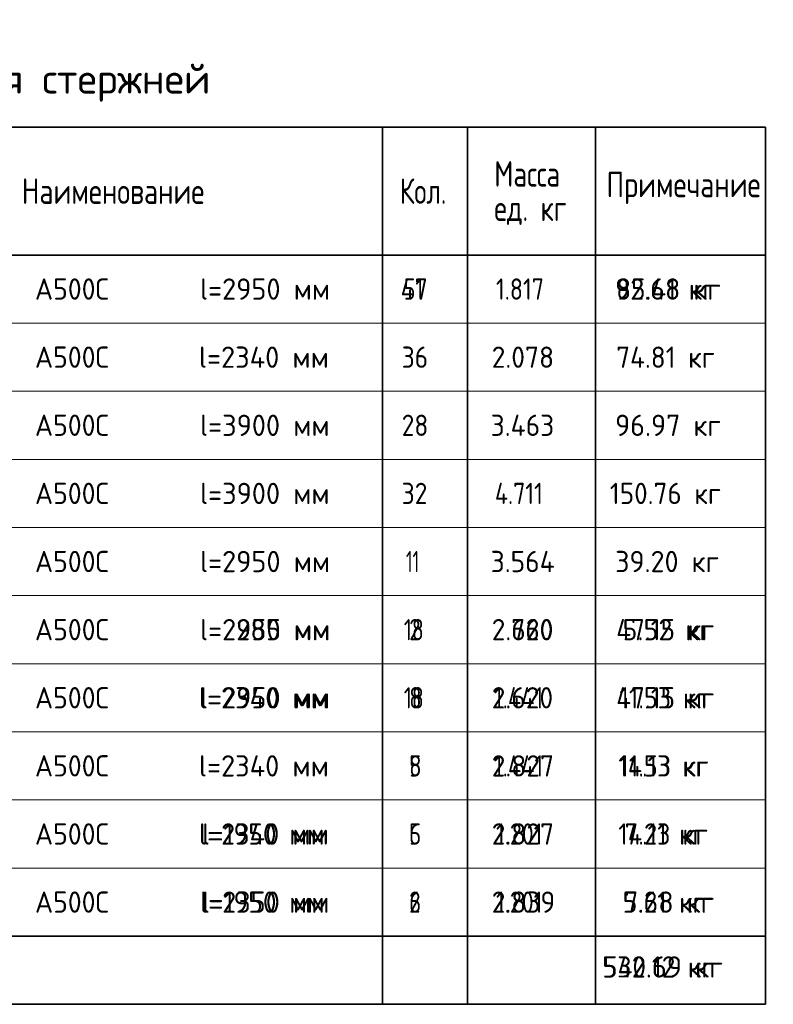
# Model space of a CAD drawing. Header units: metres. Extents: x -38 to 97, y -15 to 21.
# Tile 110 of 111: x 77.66 to 86.51, y 4.47 to 16.04. Entities that reach past the tile are written whole.
import ezdxf

# ---------------------------------------------------------------- set-up
doc = ezdxf.new("R2010")
doc.units = ezdxf.units.M
doc.styles.add('ISOCPEUR', font='txt')

msp = doc.modelspace()

# ---------------------------------------------------------------- linework, layer by layer
at = {"color": 7, "linetype": 'Continuous', "lineweight": 35, "transparency": 33554687}
for p, q in [((86.4198, 14.7717), (67.9198, 14.7717)), ((86.4198, 14.7717), (67.9198, 14.7717)), ((81.9198, 14.7717), (81.9198, 13.2717)), ((81.9198, 14.7717), (81.9198, 13.2717)), ((82.9198, 14.7717), (82.9198, 13.2717)), ((82.9198, 14.7717), (82.9198, 13.2717)), ((84.4198, 14.7717), (84.4198, 13.2717)), ((84.4198, 14.7717), (84.4198, 13.2717)), ((86.4198, 14.7717), (86.4198, 13.2717)), ((86.4198, 14.7717), (86.4198, 13.2717)), ((86.4198, 13.2717), (67.9198, 13.2717)), ((86.4198, 13.2717), (67.9198, 13.2717)), ((81.9198, 13.2717), (81.9198, 12.4717)), ((81.9198, 13.2717), (81.9198, 12.4717)), ((82.9198, 13.2717), (82.9198, 12.4717)), ((82.9198, 13.2717), (82.9198, 12.4717)), ((84.4198, 13.2717), (84.4198, 12.4717)), ((84.4198, 13.2717), (84.4198, 12.4717)), ((86.4198, 13.2717), (86.4198, 12.4717)), ((86.4198, 13.2717), (86.4198, 12.4717)), ((81.9198, 12.4717), (81.9198, 11.6717)), ((81.9198, 12.4717), (81.9198, 11.6717)), ((82.9198, 12.4717), (82.9198, 11.6717)), ((82.9198, 12.4717), (82.9198, 11.6717)), ((84.4198, 12.4717), (84.4198, 11.6717)), ((84.4198, 12.4717), (84.4198, 11.6717)), ((86.4198, 12.4717), (86.4198, 11.6717)), ((86.4198, 12.4717), (86.4198, 11.6717)), ((81.9198, 11.6717), (81.9198, 10.8717)), ((81.9198, 11.6717), (81.9198, 10.8717)), ((82.9198, 11.6717), (82.9198, 10.8717)), ((82.9198, 11.6717), (82.9198, 10.8717)), ((84.4198, 11.6717), (84.4198, 10.8717)), ((84.4198, 11.6717), (84.4198, 10.8717)), ((86.4198, 11.6717), (86.4198, 10.8717)), ((86.4198, 11.6717), (86.4198, 10.8717)), ((81.9198, 10.8717), (81.9198, 10.0717)), ((81.9198, 10.8717), (81.9198, 10.0717)), ((82.9198, 10.8717), (82.9198, 10.0717)), ((82.9198, 10.8717), (82.9198, 10.0717)), ((84.4198, 10.8717), (84.4198, 10.0717)), ((84.4198, 10.8717), (84.4198, 10.0717)), ((86.4198, 10.8717), (86.4198, 10.0717)), ((86.4198, 10.8717), (86.4198, 10.0717)), ((81.9198, 10.0717), (81.9198, 9.2717)), ((81.9198, 10.0717), (81.9198, 9.2717)), ((82.9198, 10.0717), (82.9198, 9.2717)), ((82.9198, 10.0717), (82.9198, 9.2717)), ((84.4198, 10.0717), (84.4198, 9.2717)), ((84.4198, 10.0717), (84.4198, 9.2717)), ((86.4198, 10.0717), (86.4198, 9.2717)), ((86.4198, 10.0717), (86.4198, 9.2717)), ((81.9198, 9.2717), (81.9198, 8.4717)), ((81.9198, 9.2717), (81.9198, 8.4717)), ((82.9198, 9.2717), (82.9198, 8.4717)), ((82.9198, 9.2717), (82.9198, 8.4717)), ((84.4198, 9.2717), (84.4198, 8.4717)), ((84.4198, 9.2717), (84.4198, 8.4717)), ((86.4198, 9.2717), (86.4198, 8.4717)), ((86.4198, 9.2717), (86.4198, 8.4717)), ((81.9198, 8.4717), (81.9198, 7.6717)), ((81.9198, 8.4717), (81.9198, 7.6717)), ((82.9198, 8.4717), (82.9198, 7.6717)), ((82.9198, 8.4717), (82.9198, 7.6717)), ((84.4198, 8.4717), (84.4198, 7.6717)), ((84.4198, 8.4717), (84.4198, 7.6717)), ((86.4198, 8.4717), (86.4198, 7.6717)), ((86.4198, 8.4717), (86.4198, 7.6717)), ((81.9198, 7.6717), (81.9198, 6.8717)), ((81.9198, 7.6717), (81.9198, 6.8717)), ((82.9198, 7.6717), (82.9198, 6.8717)), ((82.9198, 7.6717), (82.9198, 6.8717)), ((84.4198, 7.6717), (84.4198, 6.8717)), ((84.4198, 7.6717), (84.4198, 6.8717)), ((86.4198, 7.6717), (86.4198, 6.8717)), ((86.4198, 7.6717), (86.4198, 6.8717)), ((81.9198, 6.8717), (81.9198, 6.0717)), ((81.9198, 6.8717), (81.9198, 6.0717)), ((82.9198, 6.8717), (82.9198, 6.0717)), ((82.9198, 6.8717), (82.9198, 6.0717)), ((84.4198, 6.8717), (84.4198, 6.0717)), ((84.4198, 6.8717), (84.4198, 6.0717)), ((86.4198, 6.8717), (86.4198, 6.0717)), ((86.4198, 6.8717), (86.4198, 6.0717)), ((81.9198, 6.0717), (81.9198, 5.2717)), ((81.9198, 6.0717), (81.9198, 5.2717)), ((82.9198, 6.0717), (82.9198, 5.2717)), ((82.9198, 6.0717), (82.9198, 5.2717)), ((84.4198, 6.0717), (84.4198, 5.2717)), ((84.4198, 6.0717), (84.4198, 5.2717)), ((86.4198, 6.0717), (86.4198, 5.2717)), ((86.4198, 6.0717), (86.4198, 5.2717)), ((67.9198, 5.2717), (86.4198, 5.2717)), ((67.9198, 5.2717), (86.4198, 5.2717)), ((81.9198, 5.2717), (81.9198, 4.4717)), ((81.9198, 5.2717), (81.9198, 4.4717)), ((82.9198, 5.2717), (82.9198, 4.4717)), ((82.9198, 5.2717), (82.9198, 4.4717)), ((84.4198, 5.2717), (84.4198, 4.4717)), ((84.4198, 5.2717), (84.4198, 4.4717)), ((86.4198, 4.4717), (86.4198, 5.2717)), ((86.4198, 4.4717), (86.4198, 5.2717)), ((67.9198, 4.4717), (86.4198, 4.4717)), ((67.9198, 4.4717), (86.4198, 4.4717))]:
    msp.add_line(p, q, dxfattribs=at)
at = {"color": 7, "linetype": 'Continuous', "lineweight": 13, "transparency": 33554687}
for p, q in [((86.4198, 12.4717), (67.9198, 12.4717)), ((86.4198, 12.4717), (67.9198, 12.4717)), ((86.4198, 11.6717), (67.9198, 11.6717)), ((86.4198, 11.6717), (67.9198, 11.6717)), ((86.4198, 10.8717), (67.9198, 10.8717)), ((86.4198, 10.8717), (67.9198, 10.8717)), ((86.4198, 10.0717), (67.9198, 10.0717)), ((86.4198, 10.0717), (67.9198, 10.0717)), ((86.4198, 9.2717), (67.9198, 9.2717)), ((86.4198, 9.2717), (67.9198, 9.2717)), ((86.4198, 8.4717), (67.9198, 8.4717)), ((86.4198, 8.4717), (67.9198, 8.4717)), ((86.4198, 7.6717), (67.9198, 7.6717)), ((86.4198, 7.6717), (67.9198, 7.6717)), ((86.4198, 6.8717), (67.9198, 6.8717)), ((86.4198, 6.8717), (67.9198, 6.8717)), ((86.4198, 6.0717), (67.9198, 6.0717)), ((86.4198, 6.0717), (67.9198, 6.0717)), ((86.4198, 5.2717), (67.9198, 5.2717)), ((86.4198, 5.2717), (67.9198, 5.2717))]:
    msp.add_line(p, q, dxfattribs=at)

# ---------------------------------------------------------------- texts
at = {"color": 7, "linetype": 'Continuous', "lineweight": 35, "transparency": 33554687, "attachment_point": 7, "style": 'ISOCPEUR'}
for s, insert, char_height, width in [('\\W0.99;Спецификация стержней', (74.4748, 15.0717), 0.35, 5.559674), ('\\W0.99;Спецификация стержней', (74.4748, 15.0717), 0.35, 5.559674), ('\\W0.76;Масса', (83.2325, 14.0741), 0.3, 1.001696), ('\\W0.76;Масса', (83.2325, 14.0741), 0.3, 1.001696), ('\\W0.78;Наименование', (77.6811, 13.8717), 0.3, 2.227829), ('\\W0.78;Наименование', (77.6811, 13.8717), 0.3, 2.227829), ('\\W0.74;Кол.', (82.1231, 13.8717), 0.3, 0.710583), ('\\W0.74;Кол.', (82.1231, 13.8717), 0.3, 0.710583), ('\\W0.78;Примечание', (84.5506, 13.8687), 0.3, 1.867518), ('\\W0.78;Примечание', (84.5506, 13.8687), 0.3, 1.867518), ('\\W0.76;ед. кг', (83.2325, 13.6241), 0.3, 1.001193), ('\\W0.76;ед. кг', (83.2325, 13.6241), 0.3, 1.001193), ('\\W0.95;А500С', (77.8357, 12.7467), 0.25, 1.042909), ('\\W0.95;А500С', (77.8357, 12.7467), 0.25, 1.042909), ('\\W0.97;l=2950 мм', (79.7748, 12.7467), 0.25, 1.645081), ('\\W0.97;l=2950 мм', (79.7748, 12.7467), 0.25, 1.645081), ('\\W0.88;47', (82.1323, 12.7467), 0.25, 0.484994), ('\\W0.75;51', (82.1698, 12.7467), 0.25, 0.393567), ('\\W0.82;1.817', (83.2523, 12.7467), 0.25, 0.776845), ('\\W0.82;1.817', (83.2523, 12.7467), 0.25, 0.776845), ('\\W0.96;92.68 кг', (84.6523, 12.7467), 0.25, 1.394319), ('\\W0.93;85.41 кг', (84.6648, 12.7467), 0.25, 1.364981), ('\\W0.95;А500С', (77.8357, 11.9467), 0.25, 1.042909), ('\\W0.95;А500С', (77.8357, 11.9467), 0.25, 1.042909), ('\\W0.97;l=2340 мм', (79.7623, 11.9467), 0.25, 1.670194), ('\\W0.97;l=2340 мм', (79.7623, 11.9467), 0.25, 1.670194), ('\\W0.87;36', (82.1448, 11.9467), 0.25, 0.45901), ('\\W0.87;36', (82.1448, 11.9467), 0.25, 0.45901), ('\\W0.94;2.078', (83.2023, 11.9467), 0.25, 0.891676), ('\\W0.94;2.078', (83.2023, 11.9467), 0.25, 0.891676), ('\\W0.93;74.81 кг', (84.6648, 11.9467), 0.25, 1.364981), ('\\W0.93;74.81 кг', (84.6648, 11.9467), 0.25, 1.364981), ('\\W0.95;А500С', (77.8357, 11.1467), 0.25, 1.042909), ('\\W0.95;А500С', (77.8357, 11.1467), 0.25, 1.042909), ('\\W0.97;l=3900 мм', (79.7748, 11.1467), 0.25, 1.645081), ('\\W0.97;l=3900 мм', (79.7748, 11.1467), 0.25, 1.645081), ('\\W0.87;28', (82.1448, 11.1467), 0.25, 0.45901), ('\\W0.87;28', (82.1448, 11.1467), 0.25, 0.45901), ('\\W0.94;3.463', (83.1898, 11.1467), 0.25, 0.916955), ('\\W0.94;3.463', (83.1898, 11.1467), 0.25, 0.916955), ('\\W0.96;96.97 кг', (84.6523, 11.1467), 0.25, 1.394319), ('\\W0.96;96.97 кг', (84.6523, 11.1467), 0.25, 1.394319), ('\\W0.95;А500С', (77.8357, 10.3467), 0.25, 1.042909), ('\\W0.95;А500С', (77.8357, 10.3467), 0.25, 1.042909), ('\\W0.97;l=3900 мм', (79.7748, 10.3467), 0.25, 1.645081), ('\\W0.97;l=3900 мм', (79.7748, 10.3467), 0.25, 1.645081), ('\\W0.87;32', (82.1448, 10.3467), 0.25, 0.45901), ('\\W0.87;32', (82.1448, 10.3467), 0.25, 0.45901), ('\\W0.82;4.711', (83.2398, 10.3467), 0.25, 0.802569), ('\\W0.82;4.711', (83.2398, 10.3467), 0.25, 0.802569), ('\\W0.93;150.76 кг', (84.5898, 10.3467), 0.25, 1.515712), ('\\W0.93;150.76 кг', (84.5898, 10.3467), 0.25, 1.515712), ('\\W0.95;А500С', (77.8357, 9.5467), 0.25, 1.042909), ('\\W0.95;А500С', (77.8357, 9.5467), 0.25, 1.042909), ('\\W0.97;l=2950 мм', (79.7748, 9.5467), 0.25, 1.645081), ('\\W0.97;l=2950 мм', (79.7748, 9.5467), 0.25, 1.645081), ('\\W0.62;11', (82.1948, 9.5467), 0.25, 0.328125), ('\\W0.62;11', (82.1948, 9.5467), 0.25, 0.328125), ('\\W0.94;3.564', (83.1898, 9.5467), 0.25, 0.916955), ('\\W0.94;3.564', (83.1898, 9.5467), 0.25, 0.916955), ('\\W0.96;39.20 кг', (84.6523, 9.5467), 0.25, 1.394319), ('\\W0.96;39.20 кг', (84.6523, 9.5467), 0.25, 1.394319), ('\\W0.95;А500С', (77.8357, 8.7467), 0.25, 1.042909), ('\\W0.95;А500С', (77.8357, 8.7467), 0.25, 1.042909), ('\\W0.97;l=2950 мм', (79.7748, 8.7467), 0.25, 1.645081), ('\\W0.97;l=2285 мм', (79.7748, 8.7467), 0.25, 1.645081), ('\\W0.75;18', (82.1698, 8.7467), 0.25, 0.393567), ('\\W0.78;2', (82.2323, 8.7467), 0.25, 0.272006), ('\\W0.94;2.620', (83.2023, 8.7467), 0.25, 0.891676), ('\\W0.94;2.760', (83.2023, 8.7467), 0.25, 0.891676), ('\\W0.93;47.15 кг', (84.6648, 8.7467), 0.25, 1.364981), ('\\W0.96;5.52 кг', (84.7398, 8.7467), 0.25, 1.218742), ('\\W0.97;l=2340 мм', (79.7623, 7.9467), 0.25, 1.670194), ('\\W0.97;l=2950 мм', (79.7748, 7.9467), 0.25, 1.645081), ('\\W0.95;А500С', (77.8357, 7.9467), 0.25, 1.042909), ('\\W0.95;А500С', (77.8357, 7.9467), 0.25, 1.042909), ('\\W0.75;18', (82.1698, 7.9467), 0.25, 0.393567), ('\\W0.78;8', (82.2323, 7.9467), 0.25, 0.272006), ('\\W0.94;2.620', (83.2023, 7.9467), 0.25, 0.891676), ('\\W0.83;1.441', (83.2273, 7.9467), 0.25, 0.828253), ('\\W0.93;47.15 кг', (84.6648, 7.9467), 0.25, 1.364981), ('\\W0.89;11.53 кг', (84.7023, 7.9467), 0.25, 1.285189), ('\\W0.95;А500С', (77.8357, 7.1467), 0.25, 1.042909), ('\\W0.95;А500С', (77.8357, 7.1467), 0.25, 1.042909), ('\\W0.97;l=2340 мм', (79.7623, 7.1467), 0.25, 1.670194), ('\\W0.97;l=2340 мм', (79.7623, 7.1467), 0.25, 1.670194), ('\\W0.94;2.827', (83.2023, 7.1467), 0.25, 0.891676), ('\\W0.89;14.13 кг', (84.6898, 7.1467), 0.25, 1.310503), ('\\W0.89;11.53 кг', (84.7023, 7.1467), 0.25, 1.285189), ('\\W0.78;5', (82.2323, 7.1467), 0.25, 0.272006), ('\\W0.78;8', (82.2323, 7.1467), 0.25, 0.272006), ('\\W0.83;1.441', (83.2273, 7.1467), 0.25, 0.828253), ('\\W0.95;А500С', (77.8357, 6.3467), 0.25, 1.042909), ('\\W0.95;А500С', (77.8357, 6.3467), 0.25, 1.042909), ('\\W0.97;l=2340 мм', (79.7623, 6.3467), 0.25, 1.670194), ('\\W0.94;l=1950 мм', (79.7998, 6.3467), 0.25, 1.591262), ('\\W0.78;5', (82.2323, 6.3467), 0.25, 0.272006), ('\\W0.78;6', (82.2323, 6.3467), 0.25, 0.272006), ('\\W0.94;2.827', (83.2023, 6.3467), 0.25, 0.891676), ('\\W0.82;1.201', (83.2523, 6.3467), 0.25, 0.776845), ('\\W0.89;14.13 кг', (84.6898, 6.3467), 0.25, 1.310503), ('\\W0.91;7.21 кг', (84.7648, 6.3467), 0.25, 1.163462), ('\\W0.95;А500С', (77.8357, 5.5467), 0.25, 1.042909), ('\\W0.95;А500С', (77.8357, 5.5467), 0.25, 1.042909), ('\\W0.97;l=2350 мм', (79.7748, 5.5467), 0.25, 1.645081), ('\\W0.94;l=1950 мм', (79.7998, 5.5467), 0.25, 1.591262), ('\\W0.78;2', (82.2323, 5.5467), 0.25, 0.272006), ('\\W0.78;6', (82.2323, 5.5467), 0.25, 0.272006), ('\\W0.94;2.839', (83.2023, 5.5467), 0.25, 0.891676), ('\\W0.82;1.201', (83.2523, 5.5467), 0.25, 0.776845), ('\\W0.96;5.68 кг', (84.7398, 5.5467), 0.25, 1.218742), ('\\W0.91;7.21 кг', (84.7648, 5.5467), 0.25, 1.163462), ('\\W0.97;532.69 кг', (84.4994, 4.7858), 0.25, 1.569728), ('\\W0.93;540.12 кг', (84.5119, 4.7858), 0.25, 1.5409)]:
    msp.add_mtext(s, dxfattribs=dict(at, insert=insert, char_height=char_height, width=width))

doc.saveas('drawing.dxf')
